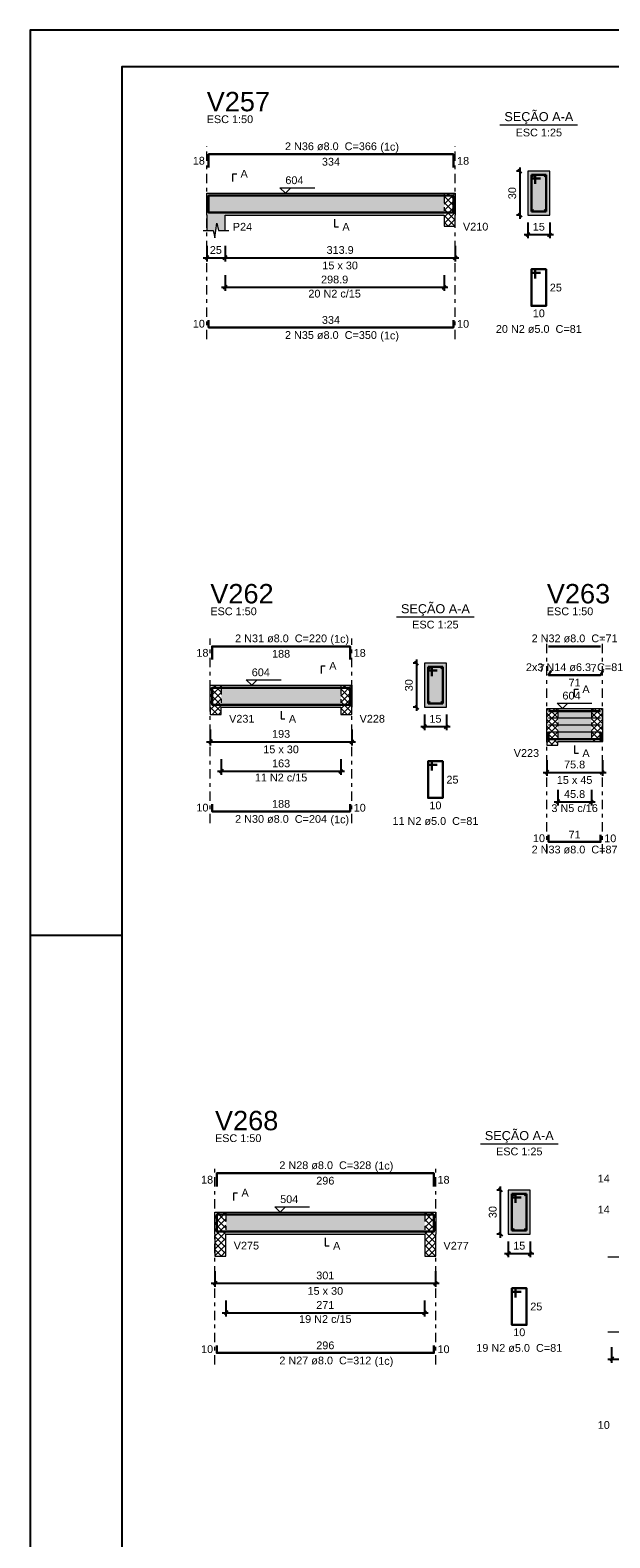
# Model space of a CAD drawing. Header units: millimetres. Extents: x 0 to 119, y 0 to 84.
# Tile 3 of 21: x 0 to 16, y 43 to 84. Entities that reach past the tile are written whole.
import ezdxf

# ---------------------------------------------------------------- set-up
doc = ezdxf.new("R2010")
doc.units = ezdxf.units.MM
doc.header["$MEASUREMENT"] = 0
doc.linetypes.add('DASHDOT', pattern=[2.54, 1.27, -0.635, 0, -0.635])
doc.linetypes.add('NULL', pattern=[0])
doc.layers.get('0').update_dxf_attribs({"lineweight": 18})
for name, color, linetype, lineweight in [('Descrição da armadura', 7, 'Continuous', 0), ('DT-Arm complementar', 5, 'Continuous', 5), ('DT-Barras na forma', 2, 'Continuous', 30), ('DT-Barras no corte', 5, 'Continuous', 5), ('DT-Barras rebatidas', 2, 'Continuous', 30), ('DT-Cotas', 9, 'Continuous', 5), ('DT-Forma', 5, 'Continuous', 5), ('DT-Hachura forma vigas', 254, 'Continuous', 5), ('DT-Hachura intersecção vigas', 9, 'Continuous', 5), ('DT-Hachura seção vigas', 254, 'Continuous', 5), ('DT-Pontilhado', 9, 'DASHDOT', 5), ('DT-Textos', 7, 'Continuous', 5), ('DT-Título', 3, 'Continuous', 20), ('Textos armaduras', 7, 'Continuous', 0)]:
    doc.layers.add(name, color=color, linetype=linetype, lineweight=lineweight)
doc.layers.add('SEDUC_MARF', color=1, linetype='Continuous')
doc.layers.add('SEDUC_MARGG', color=7, linetype='Continuous')
doc.styles.add('Arial', font='txt')
doc.dimstyles.new('UM_25.000000', dxfattribs={"dimtxt": 0.18, "dimasz": 0.1, "dimexe": 0.1, "dimexo": 0.2, "dimgap": 0, "dimtad": 1, "dimtih": 1, "dimtoh": 1, "dimdec": 1, "dimlfac": 25, "dimzin": 0, "dimdsep": 46, "dimtxsty": 'Standard', "dimcen": 0.09, "dimdle": 0.1, "dimadec": 1, "dimazin": 2, "dimtfac": 1, "dimtdec": 4, "dimtofl": 0, "dimtmove": 0, "dimatfit": 3, "dimfxl": 1, "dimtolj": 1, "dimarcsym": 0})
doc.dimstyles.new('UM_50.000000', dxfattribs={"dimtxt": 0.18, "dimasz": 0.1, "dimexe": 0.1, "dimexo": 0.2, "dimgap": 0, "dimtad": 1, "dimtih": 1, "dimtoh": 1, "dimdec": 1, "dimlfac": 50, "dimzin": 0, "dimdsep": 46, "dimtxsty": 'Standard', "dimcen": 0.09, "dimdle": 0.1, "dimadec": 1, "dimazin": 2, "dimtfac": 1, "dimtdec": 4, "dimtofl": 0, "dimtmove": 0, "dimatfit": 3, "dimfxl": 1, "dimtolj": 1, "dimarcsym": 0})

# ---------------------------------------------------------------- blocks, each defined once
blk = doc.blocks.new('_Oblique')
at = {"color": 0, "linetype": 'ByBlock', "lineweight": -2}
blk.add_line((-0.5, -0.5), (0.5, 0.5), dxfattribs=at)
blk = doc.blocks.new('*D52')
at = {"layer": 'Defpoints', "color": 0}
for p in [(5.04, 50.428), (11.06, 50.428), (11.06, 49.898)]:
    blk.add_point(p, dxfattribs=at)
at = {"layer": 'DT-Cotas', "color": 0, "lineweight": -2}
for p, q in [((5.04, 50.228), (5.04, 49.798)), ((11.06, 50.228), (11.06, 49.798)), ((4.94, 49.898), (11.16, 49.898))]:
    blk.add_line(p, q, dxfattribs=at)
at = {"layer": 'DT-Cotas', "color": 0, "lineweight": -2, "xscale": 0.1, "yscale": 0.1, "zscale": 0.1, "rotation": 180}
blk.add_blockref('_Oblique', (5.04, 49.898), dxfattribs=at)
at = {"layer": 'DT-Cotas', "color": 0, "lineweight": -2, "xscale": 0.1, "yscale": 0.1, "zscale": 0.1}
blk.add_blockref('_Oblique', (11.06, 49.898), dxfattribs=at)
at = {"layer": 'DT-Cotas', "color": 7, "insert": (8.05, 50.11), "char_height": 0.2118, "attachment_point": 5, "rotation": 0.0057, "style": 'Arial'}
blk.add_mtext('\\A1;301', dxfattribs=at)
blk = doc.blocks.new('*D53')
at = {"layer": 'Defpoints', "color": 0}
for p in [(12.829, 52.44), (13.04, 52.44), (13.04, 51.24)]:
    blk.add_point(p, dxfattribs=at)
at = {"layer": 'DT-Cotas', "color": 0, "lineweight": -2}
for p, q in [((12.84, 52.44), (12.729, 52.44)), ((12.829, 51.14), (12.829, 52.54)), ((12.84, 51.24), (12.729, 51.24))]:
    blk.add_line(p, q, dxfattribs=at)
at = {"layer": 'DT-Cotas', "color": 0, "lineweight": -2, "xscale": 0.1, "yscale": 0.1, "zscale": 0.1}
for p, rotation in [((12.829, 52.44), 90), ((12.829, 51.24), 270)]:
    blk.add_blockref('_Oblique', p, dxfattribs=dict(at, rotation=rotation))
at = {"layer": 'DT-Cotas', "color": 7, "insert": (12.617, 51.84), "char_height": 0.2118, "attachment_point": 5, "rotation": 90, "style": 'Arial'}
blk.add_mtext('\\A1;30', dxfattribs=at)
blk = doc.blocks.new('*D54')
at = {"layer": 'Defpoints', "color": 0}
for p in [(13.04, 51.24), (13.64, 51.24), (13.64, 50.71)]:
    blk.add_point(p, dxfattribs=at)
at = {"layer": 'DT-Cotas', "color": 0, "lineweight": -2}
for p, q in [((13.04, 51.04), (13.04, 50.61)), ((13.64, 51.04), (13.64, 50.61)), ((12.94, 50.71), (13.74, 50.71))]:
    blk.add_line(p, q, dxfattribs=at)
at = {"layer": 'DT-Cotas', "color": 0, "lineweight": -2, "xscale": 0.1, "yscale": 0.1, "zscale": 0.1, "rotation": 180}
blk.add_blockref('_Oblique', (13.04, 50.71), dxfattribs=at)
at = {"layer": 'DT-Cotas', "color": 0, "lineweight": -2, "xscale": 0.1, "yscale": 0.1, "zscale": 0.1}
blk.add_blockref('_Oblique', (13.64, 50.71), dxfattribs=at)
at = {"layer": 'DT-Cotas', "color": 7, "insert": (13.34, 50.922), "char_height": 0.2118, "attachment_point": 5, "rotation": 0.0057, "style": 'Arial'}
blk.add_mtext('\\A1;15', dxfattribs=at)
blk = doc.blocks.new('*D55')
at = {"layer": 'Defpoints', "color": 0}
for p in [(5.34, 49.623), (10.76, 49.623), (10.76, 49.094)]:
    blk.add_point(p, dxfattribs=at)
at = {"layer": 'DT-Cotas', "color": 0, "lineweight": -2}
for p, q in [((5.34, 49.423), (5.34, 48.994)), ((10.76, 49.423), (10.76, 48.994)), ((5.24, 49.094), (10.86, 49.094))]:
    blk.add_line(p, q, dxfattribs=at)
at = {"layer": 'DT-Cotas', "color": 0, "lineweight": -2, "xscale": 0.1, "yscale": 0.1, "zscale": 0.1, "rotation": 180}
blk.add_blockref('_Oblique', (5.34, 49.094), dxfattribs=at)
at = {"layer": 'DT-Cotas', "color": 0, "lineweight": -2, "xscale": 0.1, "yscale": 0.1, "zscale": 0.1}
blk.add_blockref('_Oblique', (10.76, 49.094), dxfattribs=at)
at = {"layer": 'DT-Cotas', "color": 7, "insert": (8.05, 49.305), "char_height": 0.2118, "attachment_point": 5, "rotation": 0.0057, "style": 'Arial'}
blk.add_mtext('\\A1;271', dxfattribs=at)
blk = doc.blocks.new('*D56')
at = {"layer": 'Defpoints', "color": 0}
for p in [(15.86, 48.357), (16.56, 48.357), (16.56, 47.827)]:
    blk.add_point(p, dxfattribs=at)
at = {"layer": 'DT-Cotas', "color": 0, "lineweight": -2}
for p, q in [((15.86, 48.157), (15.86, 47.727)), ((16.56, 48.157), (16.56, 47.727)), ((15.76, 47.827), (16.66, 47.827))]:
    blk.add_line(p, q, dxfattribs=at)
at = {"layer": 'DT-Cotas', "color": 0, "lineweight": -2, "xscale": 0.1, "yscale": 0.1, "zscale": 0.1, "rotation": 180}
blk.add_blockref('_Oblique', (15.86, 47.827), dxfattribs=at)
at = {"layer": 'DT-Cotas', "color": 0, "lineweight": -2, "xscale": 0.1, "yscale": 0.1, "zscale": 0.1}
blk.add_blockref('_Oblique', (16.56, 47.827), dxfattribs=at)
at = {"layer": 'DT-Cotas', "color": 7, "insert": (16.21, 48.039), "char_height": 0.2118, "attachment_point": 5, "rotation": 0.0057, "style": 'Arial'}
blk.add_mtext('\\A1;35', dxfattribs=at)
blk = doc.blocks.new('*D89')
at = {"layer": 'Defpoints', "color": 0}
for p in [(4.913, 65.208), (8.774, 65.208), (8.774, 64.679)]:
    blk.add_point(p, dxfattribs=at)
at = {"layer": 'DT-Cotas', "color": 0, "lineweight": -2}
for p, q in [((4.813, 64.679), (8.874, 64.679)), ((4.913, 65.008), (4.913, 64.579)), ((8.774, 65.008), (8.774, 64.579))]:
    blk.add_line(p, q, dxfattribs=at)
at = {"layer": 'DT-Cotas', "color": 0, "lineweight": -2, "xscale": 0.1, "yscale": 0.1, "zscale": 0.1, "rotation": 180}
blk.add_blockref('_Oblique', (4.913, 64.679), dxfattribs=at)
at = {"layer": 'DT-Cotas', "color": 0, "lineweight": -2, "xscale": 0.1, "yscale": 0.1, "zscale": 0.1}
blk.add_blockref('_Oblique', (8.774, 64.679), dxfattribs=at)
at = {"layer": 'DT-Cotas', "color": 7, "insert": (6.844, 64.891), "char_height": 0.2118, "attachment_point": 5, "rotation": 0.0057, "style": 'Arial'}
blk.add_mtext('\\A1;193', dxfattribs=at)
blk = doc.blocks.new('*D90')
at = {"layer": 'Defpoints', "color": 0}
for p in [(10.542, 66.82), (10.754, 66.82), (10.754, 65.62)]:
    blk.add_point(p, dxfattribs=at)
at = {"layer": 'DT-Cotas', "color": 0, "lineweight": -2}
for p, q in [((10.554, 66.82), (10.442, 66.82)), ((10.542, 65.52), (10.542, 66.92)), ((10.554, 65.62), (10.442, 65.62))]:
    blk.add_line(p, q, dxfattribs=at)
at = {"layer": 'DT-Cotas', "color": 0, "lineweight": -2, "xscale": 0.1, "yscale": 0.1, "zscale": 0.1}
for p, rotation in [((10.542, 66.82), 90), ((10.542, 65.62), 270)]:
    blk.add_blockref('_Oblique', p, dxfattribs=dict(at, rotation=rotation))
at = {"layer": 'DT-Cotas', "color": 7, "insert": (10.33, 66.22), "char_height": 0.2118, "attachment_point": 5, "rotation": 90, "style": 'Arial'}
blk.add_mtext('\\A1;30', dxfattribs=at)
blk = doc.blocks.new('*D91')
at = {"layer": 'Defpoints', "color": 0}
for p in [(10.754, 65.62), (11.354, 65.62), (11.354, 65.091)]:
    blk.add_point(p, dxfattribs=at)
at = {"layer": 'DT-Cotas', "color": 0, "lineweight": -2}
for p, q in [((10.654, 65.091), (11.454, 65.091)), ((10.754, 65.42), (10.754, 64.991)), ((11.354, 65.42), (11.354, 64.991))]:
    blk.add_line(p, q, dxfattribs=at)
at = {"layer": 'DT-Cotas', "color": 0, "lineweight": -2, "xscale": 0.1, "yscale": 0.1, "zscale": 0.1, "rotation": 180}
blk.add_blockref('_Oblique', (10.754, 65.091), dxfattribs=at)
at = {"layer": 'DT-Cotas', "color": 0, "lineweight": -2, "xscale": 0.1, "yscale": 0.1, "zscale": 0.1}
blk.add_blockref('_Oblique', (11.354, 65.091), dxfattribs=at)
at = {"layer": 'DT-Cotas', "color": 7, "insert": (11.054, 65.302), "char_height": 0.2118, "attachment_point": 5, "rotation": 0.0057, "style": 'Arial'}
blk.add_mtext('\\A1;15', dxfattribs=at)
blk = doc.blocks.new('*D92')
at = {"layer": 'Defpoints', "color": 0}
for p in [(5.213, 64.403), (8.474, 64.403), (8.474, 63.874)]:
    blk.add_point(p, dxfattribs=at)
at = {"layer": 'DT-Cotas', "color": 0, "lineweight": -2}
for p, q in [((5.213, 64.203), (5.213, 63.774)), ((8.474, 64.203), (8.474, 63.774)), ((5.113, 63.874), (8.574, 63.874))]:
    blk.add_line(p, q, dxfattribs=at)
at = {"layer": 'DT-Cotas', "color": 0, "lineweight": -2, "xscale": 0.1, "yscale": 0.1, "zscale": 0.1, "rotation": 180}
blk.add_blockref('_Oblique', (5.213, 63.874), dxfattribs=at)
at = {"layer": 'DT-Cotas', "color": 0, "lineweight": -2, "xscale": 0.1, "yscale": 0.1, "zscale": 0.1}
blk.add_blockref('_Oblique', (8.474, 63.874), dxfattribs=at)
at = {"layer": 'DT-Cotas', "color": 7, "insert": (6.844, 64.086), "char_height": 0.2118, "attachment_point": 5, "rotation": 0.0057, "style": 'Arial'}
blk.add_mtext('\\A1;163', dxfattribs=at)
blk = doc.blocks.new('*D93')
at = {"layer": 'Defpoints', "color": 0}
for p in [(14.092, 64.373), (15.607, 64.373), (15.607, 63.843)]:
    blk.add_point(p, dxfattribs=at)
at = {"layer": 'DT-Cotas', "color": 0, "lineweight": -2}
for p, q in [((13.992, 63.843), (15.707, 63.843)), ((14.092, 64.173), (14.092, 63.743)), ((15.607, 64.173), (15.607, 63.743))]:
    blk.add_line(p, q, dxfattribs=at)
at = {"layer": 'DT-Cotas', "color": 0, "lineweight": -2, "xscale": 0.1, "yscale": 0.1, "zscale": 0.1, "rotation": 180}
blk.add_blockref('_Oblique', (14.092, 63.843), dxfattribs=at)
at = {"layer": 'DT-Cotas', "color": 0, "lineweight": -2, "xscale": 0.1, "yscale": 0.1, "zscale": 0.1}
blk.add_blockref('_Oblique', (15.607, 63.843), dxfattribs=at)
at = {"layer": 'DT-Cotas', "color": 7, "insert": (14.85, 64.055), "char_height": 0.2118, "attachment_point": 5, "rotation": 0.0057, "style": 'Arial'}
blk.add_mtext('\\A1;75.8', dxfattribs=at)
blk = doc.blocks.new('*D96')
at = {"layer": 'Defpoints', "color": 0}
for p in [(14.392, 63.568), (15.307, 63.568), (15.307, 63.039)]:
    blk.add_point(p, dxfattribs=at)
at = {"layer": 'DT-Cotas', "color": 0, "lineweight": -2}
for p, q in [((14.292, 63.039), (15.407, 63.039)), ((14.392, 63.368), (14.392, 62.939)), ((15.307, 63.368), (15.307, 62.939))]:
    blk.add_line(p, q, dxfattribs=at)
at = {"layer": 'DT-Cotas', "color": 0, "lineweight": -2, "xscale": 0.1, "yscale": 0.1, "zscale": 0.1, "rotation": 180}
blk.add_blockref('_Oblique', (14.392, 63.039), dxfattribs=at)
at = {"layer": 'DT-Cotas', "color": 0, "lineweight": -2, "xscale": 0.1, "yscale": 0.1, "zscale": 0.1}
blk.add_blockref('_Oblique', (15.307, 63.039), dxfattribs=at)
at = {"layer": 'DT-Cotas', "color": 7, "insert": (14.85, 63.25), "char_height": 0.2118, "attachment_point": 5, "rotation": 0.0057, "style": 'Arial'}
blk.add_mtext('\\A1;45.8', dxfattribs=at)
blk = doc.blocks.new('*D154')
at = {"layer": 'Defpoints', "color": 0}
for p in [(4.815, 78.416), (5.315, 78.416), (5.315, 77.886)]:
    blk.add_point(p, dxfattribs=at)
at = {"layer": 'DT-Cotas', "color": 0, "lineweight": -2}
for p, q in [((4.815, 78.216), (4.815, 77.786)), ((5.315, 78.216), (5.315, 77.786)), ((4.715, 77.886), (5.415, 77.886))]:
    blk.add_line(p, q, dxfattribs=at)
at = {"layer": 'DT-Cotas', "color": 0, "lineweight": -2, "xscale": 0.1, "yscale": 0.1, "zscale": 0.1, "rotation": 180}
blk.add_blockref('_Oblique', (4.815, 77.886), dxfattribs=at)
at = {"layer": 'DT-Cotas', "color": 0, "lineweight": -2, "xscale": 0.1, "yscale": 0.1, "zscale": 0.1}
blk.add_blockref('_Oblique', (5.315, 77.886), dxfattribs=at)
at = {"layer": 'DT-Cotas', "color": 7, "insert": (5.065, 78.098), "char_height": 0.2118, "attachment_point": 5, "rotation": 0.0057, "style": 'Arial'}
blk.add_mtext('\\A1;25', dxfattribs=at)
blk = doc.blocks.new('*D155')
at = {"layer": 'Defpoints', "color": 0}
for p in [(5.315, 78.416), (11.593, 78.416), (11.593, 77.886)]:
    blk.add_point(p, dxfattribs=at)
at = {"layer": 'DT-Cotas', "color": 0, "lineweight": -2}
for p, q in [((5.315, 78.216), (5.315, 77.786)), ((11.593, 78.216), (11.593, 77.786)), ((5.215, 77.886), (11.693, 77.886))]:
    blk.add_line(p, q, dxfattribs=at)
at = {"layer": 'DT-Cotas', "color": 0, "lineweight": -2, "xscale": 0.1, "yscale": 0.1, "zscale": 0.1, "rotation": 180}
blk.add_blockref('_Oblique', (5.315, 77.886), dxfattribs=at)
at = {"layer": 'DT-Cotas', "color": 0, "lineweight": -2, "xscale": 0.1, "yscale": 0.1, "zscale": 0.1}
blk.add_blockref('_Oblique', (11.593, 77.886), dxfattribs=at)
at = {"layer": 'DT-Cotas', "color": 7, "insert": (8.454, 78.098), "char_height": 0.2118, "attachment_point": 5, "rotation": 0.0057, "style": 'Arial'}
blk.add_mtext('\\A1;313.9', dxfattribs=at)
blk = doc.blocks.new('*D156')
at = {"layer": 'Defpoints', "color": 0}
for p in [(13.362, 80.251), (13.573, 80.251), (13.573, 79.051)]:
    blk.add_point(p, dxfattribs=at)
at = {"layer": 'DT-Cotas', "color": 0, "lineweight": -2}
for p, q in [((13.373, 80.251), (13.262, 80.251)), ((13.362, 78.951), (13.362, 80.351)), ((13.373, 79.051), (13.262, 79.051))]:
    blk.add_line(p, q, dxfattribs=at)
at = {"layer": 'DT-Cotas', "color": 0, "lineweight": -2, "xscale": 0.1, "yscale": 0.1, "zscale": 0.1}
for p, rotation in [((13.362, 80.251), 90), ((13.362, 79.051), 270)]:
    blk.add_blockref('_Oblique', p, dxfattribs=dict(at, rotation=rotation))
at = {"layer": 'DT-Cotas', "color": 7, "insert": (13.15, 79.651), "char_height": 0.2118, "attachment_point": 5, "rotation": 90, "style": 'Arial'}
blk.add_mtext('\\A1;30', dxfattribs=at)
blk = doc.blocks.new('*D157')
at = {"layer": 'Defpoints', "color": 0}
for p in [(13.573, 79.051), (14.173, 79.051), (14.173, 78.522)]:
    blk.add_point(p, dxfattribs=at)
at = {"layer": 'DT-Cotas', "color": 0, "lineweight": -2}
for p, q in [((13.573, 78.851), (13.573, 78.422)), ((14.173, 78.851), (14.173, 78.422)), ((13.473, 78.522), (14.273, 78.522))]:
    blk.add_line(p, q, dxfattribs=at)
at = {"layer": 'DT-Cotas', "color": 0, "lineweight": -2, "xscale": 0.1, "yscale": 0.1, "zscale": 0.1, "rotation": 180}
blk.add_blockref('_Oblique', (13.573, 78.522), dxfattribs=at)
at = {"layer": 'DT-Cotas', "color": 0, "lineweight": -2, "xscale": 0.1, "yscale": 0.1, "zscale": 0.1}
blk.add_blockref('_Oblique', (14.173, 78.522), dxfattribs=at)
at = {"layer": 'DT-Cotas', "color": 7, "insert": (13.873, 78.733), "char_height": 0.2118, "attachment_point": 5, "rotation": 0.0057, "style": 'Arial'}
blk.add_mtext('\\A1;15', dxfattribs=at)
blk = doc.blocks.new('*D158')
at = {"layer": 'Defpoints', "color": 0}
for p in [(5.315, 77.611), (11.293, 77.611), (11.293, 77.081)]:
    blk.add_point(p, dxfattribs=at)
at = {"layer": 'DT-Cotas', "color": 0, "lineweight": -2}
for p, q in [((5.315, 77.411), (5.315, 76.981)), ((11.293, 77.411), (11.293, 76.981)), ((5.215, 77.081), (11.393, 77.081))]:
    blk.add_line(p, q, dxfattribs=at)
at = {"layer": 'DT-Cotas', "color": 0, "lineweight": -2, "xscale": 0.1, "yscale": 0.1, "zscale": 0.1, "rotation": 180}
blk.add_blockref('_Oblique', (5.315, 77.081), dxfattribs=at)
at = {"layer": 'DT-Cotas', "color": 0, "lineweight": -2, "xscale": 0.1, "yscale": 0.1, "zscale": 0.1}
blk.add_blockref('_Oblique', (11.293, 77.081), dxfattribs=at)
at = {"layer": 'DT-Cotas', "color": 7, "insert": (8.304, 77.293), "char_height": 0.2118, "attachment_point": 5, "rotation": 0.0057, "style": 'Arial'}
blk.add_mtext('\\A1;298.9', dxfattribs=at)

msp = doc.modelspace()

# ---------------------------------------------------------------- hatches: boundary and pattern name
at = {"layer": 'DT-Hachura forma vigas', "linetype": 'Continuous'}
for points in [[(5.3147, 79.051), (11.2933, 79.051), (11.2933, 79.651), (5.3147, 79.651), (4.8147, 79.651), (4.8147, 79.051), (4.8147, 78.6274), (4.9897, 78.6274), (5.0397, 78.4274), (5.0897, 78.8274), (5.1397, 78.6274), (5.3147, 78.6274), (5.3147, 79.051)], [(5.2134, 65.6201), (8.4738, 65.6201), (8.4738, 66.2201), (5.2134, 66.2201), (5.2134, 65.6201)], [(14.3922, 64.6847), (15.3074, 64.6847), (15.3074, 65.5847), (14.3922, 65.5847), (14.3922, 64.6847)], [(5.3403, 51.2397), (10.7603, 51.2397), (10.7603, 51.8397), (5.3403, 51.8397), (5.3403, 51.2397)]]:
    msp.add_hatch(color=254, dxfattribs=at).paths.add_polyline_path(points)
at = {"layer": 'DT-Hachura intersecção vigas', "linetype": 'Continuous'}
h = msp.add_hatch(dxfattribs=at)
h.set_pattern_fill('ANSI37', color=9, style=0)
h.paths.add_polyline_path([(11.5933, 78.751), (11.5933, 79.051), (11.5933, 79.651), (11.2933, 79.651), (11.2933, 79.051), (11.2933, 78.751), (11.5933, 78.751)])
h = msp.add_hatch(dxfattribs=at)
h.set_pattern_fill('ANSI37', color=9, style=0)
h.paths.add_polyline_path([(5.2134, 65.4201), (5.2134, 65.6201), (5.2134, 66.2201), (4.9134, 66.2201), (4.9134, 65.6201), (4.9134, 65.4201), (5.2134, 65.4201)])
h = msp.add_hatch(dxfattribs=at)
h.set_pattern_fill('ANSI37', color=9, style=0)
h.paths.add_polyline_path([(8.7738, 65.4201), (8.7738, 65.6201), (8.7738, 66.2201), (8.4738, 66.2201), (8.4738, 65.6201), (8.4738, 65.4201), (8.7738, 65.4201)])
h = msp.add_hatch(dxfattribs=at)
h.set_pattern_fill('ANSI37', color=9, style=0)
h.paths.add_polyline_path([(14.3922, 64.5847), (14.3922, 64.6847), (14.3922, 65.5847), (14.0922, 65.5847), (14.0922, 64.6847), (14.0922, 64.5847), (14.3922, 64.5847)])
h = msp.add_hatch(dxfattribs=at)
h.set_pattern_fill('ANSI37', color=9, style=0)
h.paths.add_polyline_path([(15.3074, 64.6847), (15.6074, 64.6847), (15.6074, 65.5847), (15.3074, 65.5847), (15.3074, 64.6847)])
h = msp.add_hatch(dxfattribs=at)
h.set_pattern_fill('ANSI37', color=9, style=0)
h.paths.add_polyline_path([(5.0403, 50.6397), (5.3403, 50.6397), (5.3403, 51.2397), (5.3403, 51.8397), (5.0403, 51.8397), (5.0403, 51.2397), (5.0403, 50.6397)])
h = msp.add_hatch(dxfattribs=at)
h.set_pattern_fill('ANSI37', color=9, style=0)
h.paths.add_polyline_path([(10.7603, 50.6397), (11.0603, 50.6397), (11.0603, 51.2397), (11.0603, 51.8397), (10.7603, 51.8397), (10.7603, 51.2397), (10.7603, 50.6397)])
at = {"layer": 'DT-Hachura seção vigas', "linetype": 'Continuous'}
for points in [[(13.5734, 79.051), (13.5734, 79.051), (14.1734, 79.051), (14.1734, 80.251), (13.5734, 80.251), (13.5734, 79.051)], [(10.7539, 65.6201), (10.7539, 65.6201), (11.3539, 65.6201), (11.3539, 66.8201), (10.7539, 66.8201), (10.7539, 65.6201)], [(13.0404, 51.2397), (13.0404, 51.2397), (13.6404, 51.2397), (13.6404, 52.4397), (13.0404, 52.4397), (13.0404, 51.2397)]]:
    msp.add_hatch(color=254, dxfattribs=at).paths.add_polyline_path(points)

# ---------------------------------------------------------------- linework, layer by layer
at = {"layer": 'DT-Arm complementar'}
for p, q in [((14.1422, 65.3337), (15.5574, 65.3337)), ((14.1422, 65.1427), (15.5574, 65.1427)), ((14.1422, 64.9517), (15.5574, 64.9517))]:
    msp.add_line(p, q, dxfattribs=at)
at = {"layer": 'DT-Barras na forma'}
for p, q in [((13.7734, 80.151), (13.6734, 80.151)), ((13.6734, 80.151), (13.6734, 79.151)), ((14.0734, 80.151), (13.6734, 80.151)), ((13.6734, 80.151), (13.6734, 80.051)), ((13.6734, 80.051), (13.9234, 80.051)), ((13.7734, 79.901), (13.7734, 80.151)), ((14.0734, 79.151), (14.0734, 80.151)), ((13.6734, 79.151), (14.0734, 79.151)), ((10.9539, 66.7201), (10.8539, 66.7201)), ((10.8539, 66.7201), (10.8539, 65.7201)), ((11.2539, 66.7201), (10.8539, 66.7201)), ((10.8539, 66.7201), (10.8539, 66.6201)), ((10.9539, 66.4701), (10.9539, 66.7201)), ((11.2539, 65.7201), (11.2539, 66.7201)), ((10.8539, 66.6201), (11.1039, 66.6201)), ((10.8539, 65.7201), (11.2539, 65.7201)), ((13.2404, 52.3397), (13.1404, 52.3397)), ((13.1404, 52.3397), (13.1404, 51.3397)), ((13.5404, 52.3397), (13.1404, 52.3397)), ((13.1404, 52.3397), (13.1404, 52.2397)), ((13.2404, 52.0897), (13.2404, 52.3397)), ((13.5404, 51.3397), (13.5404, 52.3397)), ((13.1404, 52.2397), (13.3904, 52.2397)), ((13.1404, 51.3397), (13.5404, 51.3397))]:
    msp.add_line(p, q, dxfattribs=at)
for points in [[(4.8647, 79.2247), (4.8647, 79.583), (11.5433, 79.583), (11.5433, 79.2247)], [(4.8647, 79.319), (4.8647, 79.119), (11.5433, 79.119), (11.5433, 79.319)], [(4.9634, 65.7937), (4.9634, 66.1521), (8.7238, 66.1521), (8.7238, 65.7937)], [(4.9634, 65.8881), (4.9634, 65.6881), (8.7238, 65.6881), (8.7238, 65.8881)], [(14.1422, 65.5167), (15.5574, 65.5167)], [(14.1422, 64.9527), (14.1422, 64.7527), (15.5574, 64.7527), (15.5574, 64.9527)], [(5.0903, 51.4133), (5.0903, 51.7717), (11.0103, 51.7717), (11.0103, 51.4133)], [(5.0903, 51.5077), (5.0903, 51.3077), (11.0103, 51.3077), (11.0103, 51.5077)]]:
    msp.add_lwpolyline(points, dxfattribs=at)
at = {"layer": 'DT-Barras no corte'}
for centre in [(13.7094, 80.115), (14.0374, 80.115), (13.7094, 79.187), (14.0374, 79.187), (10.8899, 66.6841), (11.2179, 66.6841), (10.8899, 65.7561), (11.2179, 65.7561), (13.1764, 52.3037), (13.5044, 52.3037), (13.1764, 51.3757), (13.5044, 51.3757)]:
    msp.add_circle(centre, 0.016, dxfattribs=at)
at = {"layer": 'DT-Barras rebatidas'}
for points in [[(4.8647, 80.3543), (4.8647, 80.7126), (11.5433, 80.7126), (11.5433, 80.3543)], [(13.7734, 77.3243), (13.7734, 77.5743), (13.6734, 77.5743), (13.6734, 76.5743), (14.0734, 76.5743), (14.0734, 77.5743), (13.6734, 77.5743), (13.6734, 77.4743), (13.9234, 77.4743)], [(4.8647, 76.1844), (4.8647, 75.9844), (11.5433, 75.9844), (11.5433, 76.1844)], [(4.9634, 66.9233), (4.9634, 67.2817), (8.7238, 67.2817), (8.7238, 66.9233)], [(14.1422, 67.2817), (15.5574, 67.2817)], [(14.2146, 66.6209), (14.1422, 66.4954), (15.5574, 66.4954), (15.6298, 66.6209)], [(10.9539, 63.8934), (10.9539, 64.1434), (10.8539, 64.1434), (10.8539, 63.1434), (11.2539, 63.1434), (11.2539, 64.1434), (10.8539, 64.1434), (10.8539, 64.0434), (11.1039, 64.0434)], [(4.9634, 62.977), (4.9634, 62.777), (8.7238, 62.777), (8.7238, 62.977)], [(14.1422, 62.1416), (14.1422, 61.9416), (15.5574, 61.9416), (15.5574, 62.1416)], [(5.0903, 52.5429), (5.0903, 52.9013), (11.0103, 52.9013), (11.0103, 52.5429)], [(13.2404, 49.513), (13.2404, 49.763), (13.1404, 49.763), (13.1404, 48.763), (13.5404, 48.763), (13.5404, 49.763), (13.1404, 49.763), (13.1404, 49.663), (13.3904, 49.663)], [(5.0903, 48.1966), (5.0903, 47.9966), (11.0103, 47.9966), (11.0103, 48.1966)]]:
    msp.add_lwpolyline(points, dxfattribs=at)
at = {"layer": 'DT-Forma'}
for p, q in [((14.1734, 80.251), (13.5734, 80.251)), ((13.5734, 80.251), (13.5734, 79.051)), ((14.1734, 79.051), (14.1734, 80.251)), ((4.8147, 79.651), (5.3147, 79.651)), ((5.3147, 79.651), (11.2933, 79.651)), ((11.2933, 79.651), (11.5933, 79.651)), ((4.8147, 79.051), (4.8147, 78.6274)), ((5.3147, 78.6274), (5.3147, 79.051)), ((5.3147, 79.051), (11.2933, 79.051)), ((11.2933, 79.051), (11.2933, 78.751)), ((11.5933, 78.751), (11.5933, 79.051)), ((13.5734, 79.051), (14.1734, 79.051)), ((4.7147, 78.6274), (4.9897, 78.6274)), ((4.9897, 78.6274), (5.0397, 78.4274)), ((5.0397, 78.4274), (5.0897, 78.8274)), ((5.0897, 78.8274), (5.1397, 78.6274)), ((5.1397, 78.6274), (5.4147, 78.6274)), ((11.2933, 78.751), (11.5933, 78.751)), ((11.3539, 66.8201), (10.7539, 66.8201)), ((10.7539, 66.8201), (10.7539, 65.6201)), ((11.3539, 65.6201), (11.3539, 66.8201)), ((4.9134, 66.2201), (5.2134, 66.2201)), ((5.2134, 66.2201), (8.4738, 66.2201)), ((8.4738, 66.2201), (8.7738, 66.2201)), ((4.9134, 65.6201), (4.9134, 65.4201)), ((5.2134, 65.4201), (5.2134, 65.6201)), ((5.2134, 65.6201), (8.4738, 65.6201)), ((8.4738, 65.6201), (8.4738, 65.4201)), ((8.7738, 65.4201), (8.7738, 65.6201)), ((10.7539, 65.6201), (11.3539, 65.6201)), ((14.0922, 65.5847), (14.3922, 65.5847)), ((14.3922, 65.5847), (15.3074, 65.5847)), ((15.3074, 65.5847), (15.6074, 65.5847)), ((4.9134, 65.4201), (5.2134, 65.4201)), ((8.4738, 65.4201), (8.7738, 65.4201)), ((14.0922, 64.6847), (14.0922, 64.5847)), ((14.3922, 64.5847), (14.3922, 64.6847)), ((14.3922, 64.6847), (15.3074, 64.6847)), ((15.3074, 64.6847), (15.6074, 64.6847)), ((14.0922, 64.5847), (14.3922, 64.5847)), ((13.6404, 52.4397), (13.0404, 52.4397)), ((13.0404, 52.4397), (13.0404, 51.2397)), ((13.6404, 51.2397), (13.6404, 52.4397)), ((5.0403, 51.8397), (5.3403, 51.8397)), ((5.3403, 51.8397), (10.7603, 51.8397)), ((10.7603, 51.8397), (11.0603, 51.8397)), ((5.0403, 51.2397), (5.0403, 50.6397)), ((5.3403, 50.6397), (5.3403, 51.2397)), ((5.3403, 51.2397), (10.7603, 51.2397)), ((10.7603, 51.2397), (10.7603, 50.6397)), ((11.0603, 50.6397), (11.0603, 51.2397)), ((13.0404, 51.2397), (13.6404, 51.2397)), ((5.0403, 50.6397), (5.3403, 50.6397)), ((10.7603, 50.6397), (11.0603, 50.6397)), ((15.7599, 50.6157), (16.1349, 50.6157)), ((15.7599, 48.5685), (16.1349, 48.5685))]:
    msp.add_line(p, q, dxfattribs=at)
at = {"layer": 'DT-Forma', "linetype": 'Continuous'}
for p, q in [((4.8147, 79.051), (4.8147, 79.651)), ((11.5933, 79.651), (11.5933, 79.051)), ((4.9134, 65.6201), (4.9134, 66.2201)), ((8.7738, 66.2201), (8.7738, 65.6201)), ((14.0922, 64.6847), (14.0922, 65.5847)), ((15.6074, 65.5847), (15.6074, 64.6847)), ((5.0403, 51.2397), (5.0403, 51.8397)), ((11.0603, 51.8397), (11.0603, 51.2397))]:
    msp.add_line(p, q, dxfattribs=at)
at = {"layer": 'DT-Pontilhado', "ltscale": 0.2}
for p, q in [((4.8147, 75.6667), (4.8147, 80.9244)), ((11.5933, 75.6667), (11.5933, 80.9244)), ((11.2933, 79.651), (11.2933, 79.051)), ((4.9134, 62.4593), (4.9134, 67.4935)), ((8.7738, 62.4593), (8.7738, 67.4935)), ((14.0922, 61.6239), (14.0922, 67.4935)), ((15.6074, 61.6239), (15.6074, 67.4935)), ((5.2134, 66.2201), (5.2134, 65.6201)), ((8.4738, 66.2201), (8.4738, 65.6201)), ((14.3922, 65.5847), (14.3922, 64.6847)), ((15.3074, 65.5847), (15.3074, 64.6847)), ((5.0403, 47.6789), (5.0403, 53.1131)), ((11.0603, 47.6789), (11.0603, 53.1131)), ((5.3403, 51.8397), (5.3403, 51.2397)), ((10.7603, 51.8397), (10.7603, 51.2397))]:
    msp.add_line(p, q, dxfattribs=at)
at = {"layer": 'DT-Textos'}
for p, q in [((12.8144, 81.5159), (14.9324, 81.5159)), ((9.9949, 68.085), (12.1129, 68.085)), ((12.2814, 53.7046), (14.3994, 53.7046))]:
    msp.add_line(p, q, dxfattribs=at)
for points in [[(5.5265, 79.9687), (5.5265, 80.1805), (5.6324, 80.1805)], [(7.1083, 79.7993), (6.9601, 79.651), (6.8118, 79.7993), (7.7649, 79.7993)], [(8.304, 78.9451), (8.304, 78.7333), (8.4099, 78.7333)], [(7.9443, 66.5378), (7.9443, 66.7496), (8.0502, 66.7496)], [(6.1915, 66.3683), (6.0433, 66.2201), (5.895, 66.3683), (6.8481, 66.3683)], [(14.8498, 65.9024), (14.8498, 66.1142), (14.9557, 66.1142)], [(6.8436, 65.5142), (6.8436, 65.3024), (6.9495, 65.3024)], [(14.6667, 65.7329), (14.5185, 65.5847), (14.3702, 65.7329), (15.3233, 65.7329)], [(14.8498, 64.5788), (14.8498, 64.367), (14.9557, 64.367)], [(5.5521, 52.1574), (5.5521, 52.3692), (5.658, 52.3692)], [(6.9663, 51.9879), (6.818, 51.8397), (6.6698, 51.9879), (7.6229, 51.9879)], [(8.0503, 51.1338), (8.0503, 50.922), (8.1562, 50.922)]]:
    msp.add_lwpolyline(points, dxfattribs=at)
at = {"layer": 'SEDUC_MARF'}
msp.add_line((0, 59.4), (2.5, 59.4), dxfattribs=at)
msp.add_lwpolyline([(118.9, 84.1), (0, 84.1), (0, 0), (118.9, 0)], close=True, dxfattribs=at)
at = {"layer": 'SEDUC_MARGG'}
msp.add_lwpolyline([(2.5, 1), (117.9, 1), (117.9, 83.1), (2.5, 83.1), (2.5, 1)], dxfattribs=at)

# ---------------------------------------------------------------- texts
at = {"layer": 'Descrição da armadura', "linetype": 'NULL', "char_height": 0.2118, "attachment_point": 8, "line_spacing_factor": 0.9, "style": 'Arial'}
for s, insert, width in [('2 N36 ø8.0  C=366', (8.2039, 80.8189), 4.916973), ('20 N2 c/15', (8.304, 76.7996), 2.805127), ('2 N35 ø8.0  C=350', (8.2039, 75.6669), 4.916973), ('20 N2 ø5.0  C=81', (13.8739, 75.8329), 4.594404), ('2 N31 ø8.0  C=220', (6.8435, 67.388), 4.916973), ('2 N32 ø8.0  C=71', (14.8496, 67.388), 4.594404), ('2x3 N14 ø6.3  C=81', (14.8496, 66.601), 5.206973), ('11 N2 c/15', (6.8436, 63.5922), 2.805127), ('3 N5 c/16', (14.8498, 62.7568), 2.482559), ('2 N30 ø8.0  C=204', (6.8435, 62.459), 4.916973), ('11 N2 ø5.0  C=81', (11.0535, 62.402), 4.594404), ('2 N33 ø8.0  C=87', (14.8496, 61.624), 4.594404), ('2 N28 ø8.0  C=328', (8.0504, 53.0076), 4.916973), ('19 N2 c/15', (8.0503, 48.8118), 2.805127), ('19 N2 ø5.0  C=81', (13.3404, 48.0216), 4.594404), ('2 N27 ø8.0  C=312', (8.0504, 47.6786), 4.916973)]:
    msp.add_mtext(s, dxfattribs=dict(at, insert=insert, width=width))
at = {"layer": 'DT-Textos', "linetype": 'NULL', "line_spacing_factor": 0.798, "style": 'Arial'}
for s, insert, char_height, width, attachment_point in [('SEÇÃO A-A', (13.8739, 81.54), 0.2471, 3.812061, 8), ('ESC 1:50', (4.8149, 81.5599), 0.2118, 2.482559, 7), ('ESC 1:25', (13.8739, 81.1979), 0.2118, 2.482559, 8), ('(1c)', (9.5499, 80.749), 0.2118, 0.998857, 7), ('A', (5.7379, 80.0749), 0.2118, 0.386855, 7), ('604', (6.9599, 79.8949), 0.2118, 0.967705, 7), ('P24', (5.5269, 78.6279), 0.2118, 1.031992, 7), ('A', (8.5159, 78.6279), 0.2118, 0.386855, 7), ('V210', (11.8049, 78.6279), 0.2118, 1.354561, 7), ('15 x 30', (8.4539, 77.5689), 0.2118, 1.902559, 8), ('(1c)', (9.5499, 75.597), 0.2118, 0.998857, 7), ('ESC 1:50', (4.9135, 68.129), 0.2118, 2.482559, 7), ('SEÇÃO A-A', (11.0535, 68.1091), 0.2471, 3.812061, 8), ('ESC 1:50', (14.0926, 68.129), 0.2118, 2.482559, 7), ('ESC 1:25', (11.0535, 67.767), 0.2118, 2.482559, 8), ('(1c)', (8.1895, 67.3181), 0.2118, 0.998857, 7), ('604', (6.0435, 66.464), 0.2118, 0.967705, 7), ('A', (8.1565, 66.644), 0.2118, 0.386855, 7), ('A', (15.0616, 66.008), 0.2118, 0.386855, 7), ('604', (14.5186, 65.828), 0.2118, 0.967705, 7), ('V231', (5.4255, 65.197), 0.2118, 1.354561, 7), ('A', (7.0555, 65.197), 0.2118, 0.386855, 7), ('V228', (8.9855, 65.197), 0.2118, 1.354561, 7), ('15 x 30', (6.8435, 64.361), 0.2118, 1.902559, 8), ('V223', (13.8806, 64.261), 0.2118, 1.354561, 9), ('A', (15.0616, 64.261), 0.2118, 0.386855, 7), ('15 x 45', (14.8496, 63.526), 0.2118, 1.902559, 8), ('(1c)', (8.1895, 62.3891), 0.2118, 0.998857, 7), ('ESC 1:50', (5.0404, 53.7486), 0.2118, 2.482559, 7), ('SEÇÃO A-A', (13.3404, 53.7287), 0.2471, 3.812061, 8), ('ESC 1:25', (13.3404, 53.3866), 0.2118, 2.482559, 8), ('(1c)', (9.3954, 52.9377), 0.2118, 0.998857, 7), ('A', (5.7634, 52.2636), 0.2118, 0.386855, 7), ('504', (6.8184, 52.0836), 0.2118, 0.967705, 7), ('V275', (5.5524, 50.8166), 0.2118, 1.354561, 7), ('A', (8.2624, 50.8166), 0.2118, 0.386855, 7), ('V277', (11.2724, 50.8166), 0.2118, 1.354561, 7), ('15 x 30', (8.0504, 49.5806), 0.2118, 1.902559, 8), ('(1c)', (9.3954, 47.6087), 0.2118, 0.998857, 7)]:
    msp.add_mtext(s, dxfattribs=dict(at, insert=insert, char_height=char_height, width=width, attachment_point=attachment_point))
at = {"layer": 'DT-Título', "linetype": 'NULL', "char_height": 0.5295, "width": 3.456465, "attachment_point": 7, "line_spacing_factor": 0.798, "style": 'Arial'}
for s, insert in [('V257', (4.8149, 81.8778)), ('V262', (4.9135, 68.4468)), ('V263', (14.0926, 68.4468)), ('V268', (5.0404, 54.0664))]:
    msp.add_mtext(s, dxfattribs=dict(at, insert=insert))
at = {"layer": 'Textos armaduras', "linetype": 'NULL', "char_height": 0.2118, "line_spacing_factor": 0.9, "style": 'Arial'}
for s, insert, width, attachment_point in [('18', (4.7647, 80.4276), 1.045137, 9), ('334', (8.204, 80.6153), 1.367705, 2), ('18', (11.6433, 80.6394), 1.045137, 1), ('25', (14.1734, 77.1802), 1.045137, 1), ('10', (4.7647, 75.9785), 1.045137, 9), ('334', (8.204, 76.0817), 1.367705, 8), ('10', (11.6433, 76.1903), 1.045137, 1), ('10', (13.8734, 76.477), 1.045137, 2), ('18', (4.8634, 66.9966), 1.045137, 9), ('188', (6.8436, 67.1844), 1.367705, 2), ('18', (8.8238, 67.2084), 1.045137, 1), ('7', (14.0356, 66.5813), 0.722568, 9), ('7', (15.4508, 66.5813), 0.722568, 9), ('71', (14.8498, 66.3981), 1.045137, 2), ('25', (11.3539, 63.7493), 1.045137, 1), ('10', (4.8634, 62.7711), 1.045137, 9), ('188', (6.8436, 62.8743), 1.367705, 8), ('10', (8.8238, 62.9829), 1.045137, 1), ('10', (11.0539, 63.0461), 1.045137, 2), ('10', (14.0422, 61.9357), 1.045137, 9), ('71', (14.8498, 62.0389), 1.045137, 8), ('10', (15.6574, 62.1475), 1.045137, 1), ('18', (4.9903, 52.6162), 1.045137, 9), ('296', (8.0503, 52.804), 1.367705, 2), ('18', (11.1103, 52.828), 1.045137, 1), ('14', (15.8099, 52.6516), 1.045137, 9), ('14', (15.8099, 51.8044), 1.045137, 9), ('25', (13.6404, 49.3689), 1.045137, 1), ('10', (13.3404, 48.6657), 1.045137, 2), ('10', (4.9903, 47.9907), 1.045137, 9), ('296', (8.0503, 48.0939), 1.367705, 8), ('10', (11.1103, 48.2025), 1.045137, 1), ('10', (15.8099, 45.9216), 1.045137, 9)]:
    msp.add_mtext(s, dxfattribs=dict(at, insert=insert, width=width, attachment_point=attachment_point))

# ---------------------------------------------------------------- dimensions: what is measured, and where the dimension line sits
at = {"layer": 'DT-Cotas'}
for base, p1, p2, picture, middle in [((13.3616, 80.251), (13.5734, 79.051), (13.5734, 80.251), '*D156', (13.1498, 79.651)), ((10.5421, 66.8201), (10.7539, 65.6201), (10.7539, 66.8201), '*D90', (10.3303, 66.2201)), ((12.8286, 52.4397), (13.0404, 51.2397), (13.0404, 52.4397), '*D53', (12.6168, 51.8397))]:
    dim = msp.add_linear_dim(base=base, p1=p1, p2=p2, angle=90, dimstyle='UM_25.000000', override={"dimtxt": 0.2118, "dimasz": 0.1, "dimexe": 0.1, "dimexo": 0.2, "dimtad": 1, "dimtih": 0, "dimtoh": 0, "dimdec": 1, "dimlfac": 25, "dimzin": 8, "dimtxsty": 'Arial', "dimblk": 'Oblique', "dimblk1": 'Oblique', "dimblk2": 'Oblique', "dimsah": 1, "dimdle": 0.1, "dimse1": 0, "dimse2": 0, "dimclrt": 7, "dimadec": 1, "dimazin": 3, "dimtmove": 2, "dimldrblk": 'Oblique'}, dxfattribs=at)
    dim.commit()
    dim.dimension.update_dxf_attribs({"geometry": picture, "text_midpoint": middle, "dimtype": 160, "text_rotation": 90})
for base, p1, p2, dimstyle, override, picture, middle in [((14.1734, 78.5215), (13.5734, 79.051), (14.1734, 79.051), 'UM_25.000000', {"dimtxt": 0.2118, "dimasz": 0.1, "dimexe": 0.1, "dimexo": 0.2, "dimtad": 1, "dimtih": 0, "dimtoh": 0, "dimdec": 1, "dimlfac": 25, "dimzin": 8, "dimtxsty": 'Arial', "dimblk": 'Oblique', "dimblk1": 'Oblique', "dimblk2": 'Oblique', "dimsah": 1, "dimdle": 0.1, "dimse1": 0, "dimse2": 0, "dimclrt": 7, "dimadec": 1, "dimazin": 3, "dimtmove": 2, "dimldrblk": 'Oblique'}, '*D157', (13.8734, 78.7333)), ((5.3147, 77.8861), (4.8147, 78.4156), (5.3147, 78.4156), 'UM_50.000000', {"dimtxt": 0.2118, "dimasz": 0.1, "dimexe": 0.1, "dimexo": 0.2, "dimtad": 1, "dimtih": 0, "dimtoh": 0, "dimdec": 1, "dimlfac": 50, "dimzin": 8, "dimtxsty": 'Arial', "dimblk": 'Oblique', "dimblk1": 'Oblique', "dimblk2": 'Oblique', "dimsah": 1, "dimdle": 0.1, "dimse1": 0, "dimse2": 0, "dimclrt": 7, "dimadec": 1, "dimazin": 3, "dimtmove": 2, "dimldrblk": 'Oblique'}, '*D154', (5.0647, 78.0979)), ((11.5933, 77.8861), (5.3147, 78.4156), (11.5933, 78.4156), 'UM_50.000000', {"dimtxt": 0.2118, "dimasz": 0.1, "dimexe": 0.1, "dimexo": 0.2, "dimtad": 1, "dimtih": 0, "dimtoh": 0, "dimdec": 1, "dimlfac": 50, "dimzin": 8, "dimtxsty": 'Arial', "dimblk": 'Oblique', "dimblk1": 'Oblique', "dimblk2": 'Oblique', "dimsah": 1, "dimdle": 0.1, "dimse1": 0, "dimse2": 0, "dimclrt": 7, "dimadec": 1, "dimazin": 3, "dimtmove": 2, "dimldrblk": 'Oblique'}, '*D155', (8.454, 78.0979)), ((11.2933, 77.0813), (5.3147, 77.6108), (11.2933, 77.6108), 'UM_50.000000', {"dimtxt": 0.2118, "dimasz": 0.1, "dimexe": 0.1, "dimexo": 0.2, "dimtad": 1, "dimtih": 0, "dimtoh": 0, "dimdec": 1, "dimlfac": 50, "dimzin": 8, "dimtxsty": 'Arial', "dimblk": 'Oblique', "dimblk1": 'Oblique', "dimblk2": 'Oblique', "dimsah": 1, "dimdle": 0.1, "dimse1": 0, "dimse2": 0, "dimclrt": 7, "dimadec": 1, "dimazin": 3, "dimtmove": 2, "dimldrblk": 'Oblique'}, '*D158', (8.304, 77.2931)), ((11.3539, 65.0906), (10.7539, 65.6201), (11.3539, 65.6201), 'UM_25.000000', {"dimtxt": 0.2118, "dimasz": 0.1, "dimexe": 0.1, "dimexo": 0.2, "dimtad": 1, "dimtih": 0, "dimtoh": 0, "dimdec": 1, "dimlfac": 25, "dimzin": 8, "dimtxsty": 'Arial', "dimblk": 'Oblique', "dimblk1": 'Oblique', "dimblk2": 'Oblique', "dimsah": 1, "dimdle": 0.1, "dimse1": 0, "dimse2": 0, "dimclrt": 7, "dimadec": 1, "dimazin": 3, "dimtmove": 2, "dimldrblk": 'Oblique'}, '*D91', (11.0539, 65.3024)), ((8.7738, 64.6788), (4.9134, 65.2083), (8.7738, 65.2083), 'UM_50.000000', {"dimtxt": 0.2118, "dimasz": 0.1, "dimexe": 0.1, "dimexo": 0.2, "dimtad": 1, "dimtih": 0, "dimtoh": 0, "dimdec": 1, "dimlfac": 50, "dimzin": 8, "dimtxsty": 'Arial', "dimblk": 'Oblique', "dimblk1": 'Oblique', "dimblk2": 'Oblique', "dimsah": 1, "dimdle": 0.1, "dimse1": 0, "dimse2": 0, "dimclrt": 7, "dimadec": 1, "dimazin": 3, "dimtmove": 2, "dimldrblk": 'Oblique'}, '*D89', (6.8436, 64.8906)), ((8.4738, 63.8739), (5.2134, 64.4034), (8.4738, 64.4034), 'UM_50.000000', {"dimtxt": 0.2118, "dimasz": 0.1, "dimexe": 0.1, "dimexo": 0.2, "dimtad": 1, "dimtih": 0, "dimtoh": 0, "dimdec": 1, "dimlfac": 50, "dimzin": 8, "dimtxsty": 'Arial', "dimblk": 'Oblique', "dimblk1": 'Oblique', "dimblk2": 'Oblique', "dimsah": 1, "dimdle": 0.1, "dimse1": 0, "dimse2": 0, "dimclrt": 7, "dimadec": 1, "dimazin": 3, "dimtmove": 2, "dimldrblk": 'Oblique'}, '*D92', (6.8436, 64.0857)), ((15.6074, 63.8434), (14.0922, 64.3729), (15.6074, 64.3729), 'UM_50.000000', {"dimtxt": 0.2118, "dimasz": 0.1, "dimexe": 0.1, "dimexo": 0.2, "dimtad": 1, "dimtih": 0, "dimtoh": 0, "dimdec": 1, "dimlfac": 50, "dimzin": 8, "dimtxsty": 'Arial', "dimblk": 'Oblique', "dimblk1": 'Oblique', "dimblk2": 'Oblique', "dimsah": 1, "dimdle": 0.1, "dimse1": 0, "dimse2": 0, "dimclrt": 7, "dimadec": 1, "dimazin": 3, "dimtmove": 2, "dimldrblk": 'Oblique'}, '*D93', (14.8498, 64.0552)), ((15.3074, 63.0385), (14.3922, 63.568), (15.3074, 63.568), 'UM_50.000000', {"dimtxt": 0.2118, "dimasz": 0.1, "dimexe": 0.1, "dimexo": 0.2, "dimtad": 1, "dimtih": 0, "dimtoh": 0, "dimdec": 1, "dimlfac": 50, "dimzin": 8, "dimtxsty": 'Arial', "dimblk": 'Oblique', "dimblk1": 'Oblique', "dimblk2": 'Oblique', "dimsah": 1, "dimdle": 0.1, "dimse1": 0, "dimse2": 0, "dimclrt": 7, "dimadec": 1, "dimazin": 3, "dimtmove": 2, "dimldrblk": 'Oblique'}, '*D96', (14.8498, 63.2503)), ((13.6404, 50.7102), (13.0404, 51.2397), (13.6404, 51.2397), 'UM_25.000000', {"dimtxt": 0.2118, "dimasz": 0.1, "dimexe": 0.1, "dimexo": 0.2, "dimtad": 1, "dimtih": 0, "dimtoh": 0, "dimdec": 1, "dimlfac": 25, "dimzin": 8, "dimtxsty": 'Arial', "dimblk": 'Oblique', "dimblk1": 'Oblique', "dimblk2": 'Oblique', "dimsah": 1, "dimdle": 0.1, "dimse1": 0, "dimse2": 0, "dimclrt": 7, "dimadec": 1, "dimazin": 3, "dimtmove": 2, "dimldrblk": 'Oblique'}, '*D54', (13.3404, 50.922)), ((11.0603, 49.8984), (5.0403, 50.4279), (11.0603, 50.4279), 'UM_50.000000', {"dimtxt": 0.2118, "dimasz": 0.1, "dimexe": 0.1, "dimexo": 0.2, "dimtad": 1, "dimtih": 0, "dimtoh": 0, "dimdec": 1, "dimlfac": 50, "dimzin": 8, "dimtxsty": 'Arial', "dimblk": 'Oblique', "dimblk1": 'Oblique', "dimblk2": 'Oblique', "dimsah": 1, "dimdle": 0.1, "dimse1": 0, "dimse2": 0, "dimclrt": 7, "dimadec": 1, "dimazin": 3, "dimtmove": 2, "dimldrblk": 'Oblique'}, '*D52', (8.0503, 50.1102)), ((10.7603, 49.0935), (5.3403, 49.623), (10.7603, 49.623), 'UM_50.000000', {"dimtxt": 0.2118, "dimasz": 0.1, "dimexe": 0.1, "dimexo": 0.2, "dimtad": 1, "dimtih": 0, "dimtoh": 0, "dimdec": 1, "dimlfac": 50, "dimzin": 8, "dimtxsty": 'Arial', "dimblk": 'Oblique', "dimblk1": 'Oblique', "dimblk2": 'Oblique', "dimsah": 1, "dimdle": 0.1, "dimse1": 0, "dimse2": 0, "dimclrt": 7, "dimadec": 1, "dimazin": 3, "dimtmove": 2, "dimldrblk": 'Oblique'}, '*D55', (8.0503, 49.3053)), ((16.5599, 47.8272), (15.8599, 48.3567), (16.5599, 48.3567), 'UM_50.000000', {"dimtxt": 0.2118, "dimasz": 0.1, "dimexe": 0.1, "dimexo": 0.2, "dimtad": 1, "dimtih": 0, "dimtoh": 0, "dimdec": 1, "dimlfac": 50, "dimzin": 8, "dimtxsty": 'Arial', "dimblk": 'Oblique', "dimblk1": 'Oblique', "dimblk2": 'Oblique', "dimsah": 1, "dimdle": 0.1, "dimse1": 0, "dimse2": 0, "dimclrt": 7, "dimadec": 1, "dimazin": 3, "dimtmove": 2, "dimldrblk": 'Oblique'}, '*D56', (16.2099, 48.039))]:
    dim = msp.add_linear_dim(base=base, p1=p1, p2=p2, dimstyle=dimstyle, override=override, dxfattribs=at)
    dim.commit()
    dim.dimension.update_dxf_attribs({"geometry": picture, "text_midpoint": middle, "dimtype": 160, "text_rotation": 0.00573})

doc.saveas('drawing.dxf')
